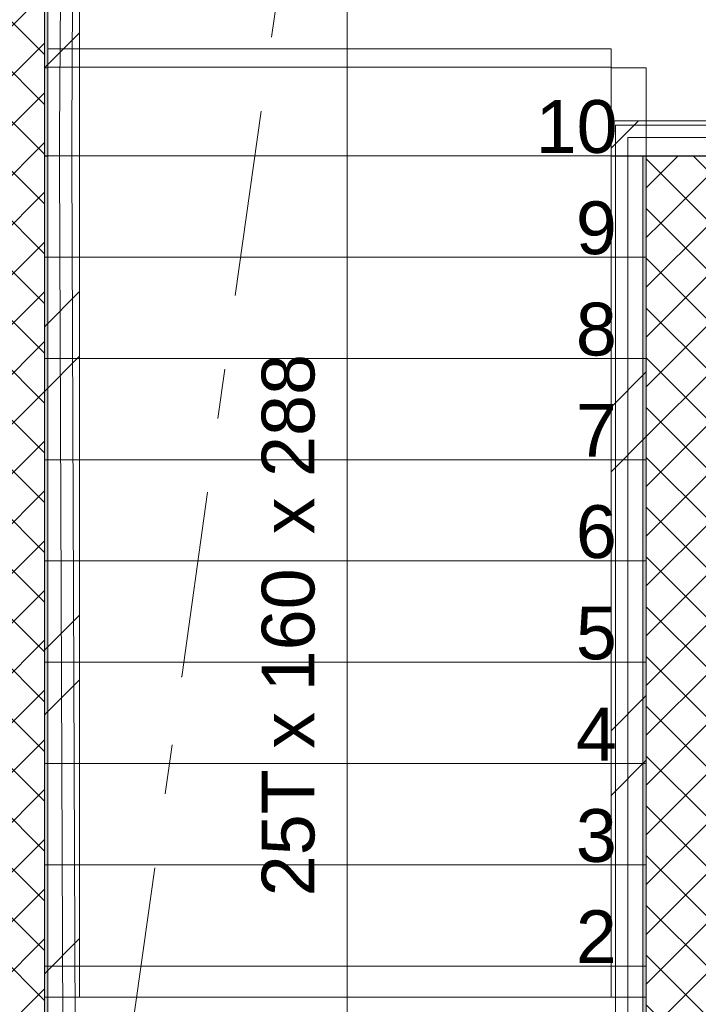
# Model space of a CAD drawing. Header units: millimetres. Extents: x 74467 to 235410, y -65 to 114857.
# Tile 105 of 256: x 93072 to 95001, y 98755 to 101553. Entities that reach past the tile are written whole.
import ezdxf
from ezdxf.enums import TextEntityAlignment as Align

# ---------------------------------------------------------------- set-up
doc = ezdxf.new("R2010")
doc.units = ezdxf.units.MM
doc.header["$MEASUREMENT"] = 0
for name, pattern in [('Katkend topelt', [1093.611073, 529.166651, -211.666656, 141.111112, -211.666656]), ('Punktiir tihe', [176.388884, 0, -176.388884]), ('Wipeout_Contour', [1000, 0, -1000])]:
    doc.linetypes.add(name, pattern=pattern)
for name, color, linetype in [('00 Kunstikonkursi LÜ jaoks asendi 2D', 7, 'Continuous'), ('00 Teljed.AR', 7, 'Continuous'), ('1232 Välisseinad.AR', 7, 'Continuous'), ('1235 Vahelaed.AR', 7, 'Continuous'), ('1237 Trepid.AR', 7, 'Continuous'), ('1311 Siseseinad.AR', 7, 'Continuous'), ('1317 Käsipuud.SA', 7, 'Continuous'), ('1326 Seinapinnad.SA', 7, 'Continuous')]:
    doc.layers.add(name, color=color, linetype=linetype)
doc.styles.add('GENERATED_STYLE_3', font='txt')
pattern_1 = [(45, (0, 0), (-70.71068, 70.71068), []), (135, (0, 0), (70.71068, 70.71068), [])]
pattern_2 = [(45, (0, 0), (-459.6194, 459.6194), []), (45, (-91.9, 91.9), (-459.6194, 459.6194), [])]

# ---------------------------------------------------------------- blocks, each defined once
blk = doc.blocks.new('Slab_24_1', base_point=(93030.2, 94685.9))
at = {"color": 254, "linetype": 'Wipeout_Contour', "lineweight": 0, "ltscale": 1638970.599316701}
blk.add_wipeout([(93142.6, 95485.8), (93030.2, 94685.9), (93142.6, 94685.9), (94852.6, 94685.9), (94852.6, 96965.9), (98742.6, 96965.9), (98742.6, 98575.9), (98742.6, 103085.9), (96832.6, 103085.9), (96832.6, 98575.9), (93142.6, 98575.9), (93142.6, 96965.9)], dxfattribs=at).dxf.layer = '1235 Vahelaed.AR'
blk = doc.blocks.new('Wall_1_1', base_point=(95042.6, 98585.9))
at = {"layer": '1311 Siseseinad.AR', "linetype": 'Continuous', "lineweight": 13, "true_color": 0x50504f}
h = blk.add_hatch(dxfattribs=at)
h.set_pattern_fill('Plokk_õõnesbetoon_0001', color=251, style=0, pattern_type=2)
h.set_pattern_definition(pattern_1)
h.paths.add_polyline_path([(95042.6, 101165.9), (94852.6, 101165.9), (95042.6, 100975.9)])
h = blk.add_hatch(dxfattribs=at)
h.set_pattern_fill('Plokk_õõnesbetoon_0001', color=251, style=0, pattern_type=2)
h.set_pattern_definition(pattern_1)
h.paths.add_polyline_path([(94852.6, 101165.9), (94852.6, 100975.9), (95042.6, 100975.9)])
h = blk.add_hatch(dxfattribs=at)
h.set_pattern_fill('Plokk_õõnesbetoon_0001', color=251, style=0, pattern_type=2)
h.set_pattern_definition(pattern_1)
h.paths.add_polyline_path([(94852.6, 100975.9), (94852.6, 98775.9), (95042.6, 98775.9), (95042.6, 100975.9)])
h = blk.add_hatch(dxfattribs=at)
h.set_pattern_fill('Plokk_õõnesbetoon_0001', color=251, style=0, pattern_type=2)
h.set_pattern_definition(pattern_1)
h.paths.add_polyline_path([(95042.6, 98775.9), (94852.6, 98585.9), (95042.6, 98585.9)])
h = blk.add_hatch(dxfattribs=at)
h.set_pattern_fill('Plokk_õõnesbetoon_0001', color=251, style=0, pattern_type=2)
h.set_pattern_definition(pattern_1)
h.paths.add_polyline_path([(94852.6, 98775.9), (94852.6, 98585.9), (95042.6, 98775.9)])
at = {"layer": '1311 Siseseinad.AR', "color": 7, "linetype": 'Continuous', "lineweight": 13, "flags": 128}
for points in [[(94852.6, 101165.9), (95042.6, 101165.9)], [(94852.6, 98585.9), (95042.6, 98585.9)]]:
    blk.add_lwpolyline(points, dxfattribs=at)
at = {"layer": '1311 Siseseinad.AR', "color": 7, "linetype": 'Continuous', "lineweight": 15, "flags": 128}
for points in [[(94852.6, 101165.9), (94852.6, 98585.9)], [(95042.6, 100765.9), (95042.6, 100975.9)], [(95042.6, 98775.9), (95042.6, 100575.9)]]:
    blk.add_lwpolyline(points, dxfattribs=at)
blk = doc.blocks.new('Wall_16_1', base_point=(96642.6, 101165.3))
at = {"layer": '1311 Siseseinad.AR', "linetype": 'Continuous', "lineweight": 13, "true_color": 0x8c8d8c}
h = blk.add_hatch(dxfattribs=at)
h.set_pattern_fill('Insulatsioon__0001', color=252, style=0, pattern_type=2)
h.set_pattern_definition(pattern_2)
h.paths.add_polyline_path([(94752.6, 101265.3), (94752.6, 101165.3), (94852.6, 101165.3)])
h = blk.add_hatch(dxfattribs=at)
h.set_pattern_fill('Insulatsioon__0001', color=252, style=0, pattern_type=2)
h.set_pattern_definition(pattern_2)
h.paths.add_polyline_path([(94852.6, 101265.3), (94752.6, 101265.3), (94852.6, 101165.3)])
h = blk.add_hatch(dxfattribs=at)
h.set_pattern_fill('Insulatsioon__0001', color=252, style=0, pattern_type=2)
h.set_pattern_definition(pattern_2)
h.paths.add_polyline_path([(96542.6, 101265.3), (94852.6, 101265.3), (94852.6, 101165.3), (96542.6, 101165.3)])
h = blk.add_hatch(dxfattribs=at)
h.set_pattern_fill('Insulatsioon__0001', color=252, style=0, pattern_type=2)
h.set_pattern_definition(pattern_2)
h.paths.add_polyline_path([(96642.6, 101265.3), (96542.6, 101265.3), (96642.6, 101165.3)])
h = blk.add_hatch(dxfattribs=at)
h.set_pattern_fill('Insulatsioon__0001', color=252, style=0, pattern_type=2)
h.set_pattern_definition(pattern_2)
h.paths.add_polyline_path([(96642.6, 101165.3), (96542.6, 101265.3), (96542.6, 101165.3)])
at = {"layer": '1311 Siseseinad.AR', "color": 7, "linetype": 'Continuous', "lineweight": 13, "flags": 128}
for points in [[(94752.6, 101265.3), (94752.6, 101165.3)], [(96642.6, 101165.3), (96642.6, 101265.3)]]:
    blk.add_lwpolyline(points, dxfattribs=at)
at = {"layer": '1311 Siseseinad.AR', "color": 7, "linetype": 'Continuous', "lineweight": 15, "flags": 128}
for points in [[(96542.6, 101265.3), (94752.6, 101265.3)], [(94852.6, 101165.3), (96642.6, 101165.3)]]:
    blk.add_lwpolyline(points, dxfattribs=at)
blk = doc.blocks.new('Wall_17_1', base_point=(94852.6, 101165.3))
at = {"layer": '1311 Siseseinad.AR', "linetype": 'Continuous', "lineweight": 13, "true_color": 0x8c8d8c}
h = blk.add_hatch(dxfattribs=at)
h.set_pattern_fill('Insulatsioon__0001', color=252, style=0, pattern_type=2)
h.set_pattern_definition(pattern_2)
h.paths.add_polyline_path([(94752.6, 101165.3), (94752.6, 98775.9), (94852.6, 98775.9), (94852.6, 101165.3)])
at = {"layer": '1311 Siseseinad.AR', "color": 7, "linetype": 'Continuous', "lineweight": 15, "flags": 128}
for points in [[(94752.6, 101165.3), (94752.6, 98775.9)], [(94852.6, 98775.9), (94852.6, 101165.3)]]:
    blk.add_lwpolyline(points, dxfattribs=at)
at = {"layer": '1311 Siseseinad.AR', "color": 7, "linetype": 'Continuous', "lineweight": 13, "flags": 128}
blk.add_lwpolyline([(94852.6, 98775.9), (94752.6, 98775.9)], dxfattribs=at)
blk = doc.blocks.new('Wall_19_1', base_point=(95229.2, 101165.3))
at = {"layer": '1232 Välisseinad.AR', "linetype": 'Continuous', "lineweight": 13, "true_color": 0x8c8d8c}
h = blk.add_hatch(dxfattribs=at)
h.set_pattern_fill('Insulatsioon__0001', color=252, style=0, pattern_type=2)
h.set_pattern_definition(pattern_2)
h.paths.add_polyline_path([(95229.2, 101265.3), (94852.6, 101265.3), (94852.6, 101165.3), (95229.2, 101165.3)])
at = {"layer": '1232 Välisseinad.AR', "color": 7, "linetype": 'Continuous', "lineweight": 15, "flags": 128}
for points in [[(95229.2, 101265.3), (94852.6, 101265.3)], [(94852.6, 101165.3), (95229.2, 101165.3)]]:
    blk.add_lwpolyline(points, dxfattribs=at)
at = {"layer": '1232 Välisseinad.AR', "color": 7, "linetype": 'Continuous', "lineweight": 13, "flags": 128}
for points in [[(94852.6, 101165.3), (94852.6, 101265.3)], [(95229.2, 101165.3), (95229.2, 101265.3)]]:
    blk.add_lwpolyline(points, dxfattribs=at)
blk = doc.blocks.new('Roof_1_1', base_point=(96542.6, 103205.9))
at = {"layer": '1311 Siseseinad.AR', "color": 7, "linetype": 'Continuous', "lineweight": 13, "flags": 128}
for points in [[(93142.6, 103205.9), (96542.6, 103205.9)], [(93142.6, 101415.6), (93142.6, 103205.9)], [(96542.6, 103205.9), (96542.6, 102895.9)], [(95229.2, 102895.9), (95229.2, 101165.3)], [(96542.6, 102895.9), (95229.2, 102895.9)], [(93152.6, 101469.5), (93152.6, 101415.6)], [(94752.6, 101469.5), (93152.6, 101469.5)], [(94752.6, 101415.6), (94752.6, 101469.5)], [(93152.6, 101415.6), (93142.6, 101415.6)], [(93142.6, 101415.6), (93142.6, 101165.9), (93142.6, 101165.3)], [(93152.6, 101165.3), (93152.6, 101165.9), (93152.6, 101415.6)], [(94852.6, 101415.6), (94752.6, 101415.6)], [(94752.6, 101415.6), (94752.6, 101165.9), (94752.6, 101165.3)], [(94852.6, 101165.3), (94852.6, 101165.9), (94852.6, 101415.6)], [(93152.6, 101165.9), (93142.6, 101165.9)], [(93142.6, 101165.3), (93152.6, 101165.3)], [(94852.6, 101165.9), (94752.6, 101165.9)], [(94752.6, 101165.3), (94852.6, 101165.3)], [(95229.2, 101165.3), (94852.6, 101165.3)]]:
    blk.add_lwpolyline(points, dxfattribs=at)
blk = doc.blocks.new('Wall_33_1', base_point=(92952.6, 102885.9))
at = {"layer": '1311 Siseseinad.AR', "linetype": 'Continuous', "lineweight": 13, "true_color": 0x50504f}
h = blk.add_hatch(dxfattribs=at)
h.set_pattern_fill('Plokk_õõnesbetoon_0001', color=251, style=0, pattern_type=2)
h.set_pattern_definition(pattern_1)
h.paths.add_polyline_path([(92952.6, 102685.9), (92952.6, 95885.9), (93142.6, 95885.9), (93142.6, 102685.9)])
at = {"layer": '1311 Siseseinad.AR', "color": 7, "linetype": 'Continuous', "lineweight": 15, "flags": 128}
blk.add_lwpolyline([(93142.6, 95885.9), (93142.6, 102685.9)], dxfattribs=at)
blk = doc.blocks.new('Roof_4_1', base_point=(94752.6, 101469.5))
at = {"layer": '1311 Siseseinad.AR', "color": 7, "linetype": 'Continuous', "lineweight": 13, "flags": 128}
for points in [[(93152.6, 101469.5), (94752.6, 101469.5)], [(93152.6, 101417.7), (93152.6, 101469.5)], [(94752.6, 101417.7), (94752.6, 101469.5)], [(93152.6, 101417.7), (94752.6, 101417.7)], [(93152.6, 98775.9), (93152.6, 101417.7)], [(94752.6, 101417.7), (94752.6, 98775.9)], [(94752.6, 98775.9), (93152.6, 98775.9)]]:
    blk.add_lwpolyline(points, dxfattribs=at)
blk = doc.blocks.new('Railing_6_1')
at = {"layer": '1317 Käsipuud.SA', "color": 7, "linetype": 'Continuous', "lineweight": 13}
for p, q in [((93194.5, 102766), (93185.5, 101228.4)), ((93194.5, 102766), (93185.5, 101228.4)), ((93220.5, 101228.2), (93229.5, 102765.8)), ((93220.5, 101228.2), (93229.5, 102765.8)), ((93185.4, 101215.9), (93185.3, 101190.9)), ((93185.4, 101215.9), (93185.3, 101190.9)), ((93185.5, 101228.4), (93185.4, 101215.9)), ((93185.5, 101228.4), (93185.4, 101215.9)), ((93220.3, 101190.7), (93220.4, 101215.7)), ((93220.3, 101190.7), (93220.4, 101215.7)), ((93220.4, 101215.7), (93220.5, 101228.2)), ((93220.4, 101215.7), (93220.5, 101228.2)), ((93185.3, 101190.9), (93185.1, 101165.8)), ((93185.3, 101190.9), (93185.1, 101165.8)), ((93220.1, 101165.9), (93220.3, 101190.7)), ((93220.1, 101165.9), (93220.3, 101190.7)), ((93185.1, 101165.8), (93185.1, 101165.7)), ((93185.1, 101165.8), (93185.1, 101165.7)), ((93185.1, 101165.7), (93185.2, 101153.2)), ((93185.1, 101165.7), (93185.2, 101153.2)), ((93220.1, 101165.8), (93220.1, 101165.9)), ((93220.1, 101165.8), (93220.1, 101165.9)), ((93220.2, 101153.4), (93220.1, 101165.8)), ((93220.2, 101153.4), (93220.1, 101165.8)), ((93185.2, 101153.2), (93195.1, 98586)), ((93185.2, 101153.2), (93195.1, 98586)), ((93230.1, 98586.2), (93220.2, 101153.4)), ((93230.1, 98586.2), (93220.2, 101153.4))]:
    blk.add_line(p, q, dxfattribs=at)
blk = doc.blocks.new('Wall_912_1', base_point=(94852.6, 98585.9))
at = {"layer": '1326 Seinapinnad.SA', "linetype": 'Continuous', "lineweight": 0, "true_color": 0xfefefe}
blk.add_hatch(color=7, dxfattribs=at).paths.add_polyline_path([(94852.6, 98585.9), (94852.6, 101165.9), (94842.6, 101165.9), (94842.6, 98585.9)])
at = {"layer": '1326 Seinapinnad.SA', "color": 7, "linetype": 'Continuous', "lineweight": 15, "flags": 128}
for points in [[(94852.6, 101165.9), (94842.6, 101165.9)], [(94842.6, 101165.9), (94842.6, 98585.9)], [(94852.6, 98585.9), (94852.6, 101165.9)]]:
    blk.add_lwpolyline(points, dxfattribs=at)
blk = doc.blocks.new('Wall_913_1', base_point=(93142.6, 98585.9))
at = {"layer": '1326 Seinapinnad.SA', "linetype": 'Continuous', "lineweight": 0, "true_color": 0xfefefe}
blk.add_hatch(color=7, dxfattribs=at).paths.add_polyline_path([(93152.6, 98585.9), (93152.6, 102885.9), (93142.6, 102885.9), (93142.6, 98585.9)])
at = {"layer": '1326 Seinapinnad.SA', "color": 7, "linetype": 'Continuous', "lineweight": 15, "flags": 128}
for points in [[(93142.6, 102885.9), (93142.6, 98585.9)], [(93152.6, 98585.9), (93152.6, 102885.9)]]:
    blk.add_lwpolyline(points, dxfattribs=at)
blk = doc.blocks.new('Stair_7_1')
at = {"layer": '1237 Trepid.AR', "color": 7, "linetype": 'Continuous', "lineweight": 13}
for p, q in [((93142.6, 102885.9), (93142.6, 101165.9)), ((93142.6, 102885.9), (93142.6, 101165.9)), ((94002.6, 101165.9), (94002.6, 102015.9)), ((93142.6, 101165.9), (93142.6, 98575.9)), ((93142.6, 101165.9), (94852.6, 101165.9)), ((93142.6, 101165.9), (94852.6, 101165.9)), ((94852.6, 101165.9), (93142.6, 101165.9)), ((93142.6, 101165.9), (93142.6, 100878.1)), ((93142.6, 101165.9), (94852.6, 101165.9)), ((94002.6, 98863.7), (94002.6, 101165.9)), ((94852.6, 98575.9), (94852.6, 101165.9)), ((94852.6, 101165.9), (95116, 101165.9)), ((94852.6, 100878.1), (94852.6, 101165.9)), ((94852.6, 101165.9), (95116, 101165.9)), ((93142.6, 100878.1), (94852.6, 100878.1)), ((94852.6, 100878.1), (93142.6, 100878.1)), ((93142.6, 100878.1), (93142.6, 100590.3)), ((93142.6, 100878.1), (94852.6, 100878.1)), ((94852.6, 100590.3), (94852.6, 100878.1)), ((93142.6, 100590.3), (94852.6, 100590.3)), ((94852.6, 100590.3), (93142.6, 100590.3)), ((93142.6, 100590.3), (93142.6, 100302.5)), ((93142.6, 100590.3), (94852.6, 100590.3)), ((94852.6, 100302.5), (94852.6, 100590.3)), ((93142.6, 100302.5), (94852.6, 100302.5)), ((94852.6, 100302.5), (93142.6, 100302.5)), ((93142.6, 100302.5), (93142.6, 100014.8)), ((93142.6, 100302.5), (94852.6, 100302.5)), ((94852.6, 100014.8), (94852.6, 100302.5)), ((93142.6, 100014.8), (94852.6, 100014.8)), ((94852.6, 100014.8), (93142.6, 100014.8)), ((93142.6, 100014.8), (93142.6, 99727)), ((93142.6, 100014.8), (94852.6, 100014.8)), ((94852.6, 99727), (94852.6, 100014.8)), ((93142.6, 99727), (94852.6, 99727)), ((94852.6, 99727), (93142.6, 99727)), ((93142.6, 99727), (93142.6, 99439.2)), ((93142.6, 99727), (94852.6, 99727)), ((94852.6, 99439.2), (94852.6, 99727)), ((93142.6, 99439.2), (94852.6, 99439.2)), ((94852.6, 99439.2), (93142.6, 99439.2)), ((93142.6, 99439.2), (93142.6, 99151.4)), ((93142.6, 99439.2), (94852.6, 99439.2)), ((94852.6, 99151.4), (94852.6, 99439.2)), ((93142.6, 99151.4), (94852.6, 99151.4)), ((94852.6, 99151.4), (93142.6, 99151.4)), ((93142.6, 99151.4), (93142.6, 98863.7)), ((93142.6, 99151.4), (94852.6, 99151.4)), ((94852.6, 98863.7), (94852.6, 99151.4)), ((93142.6, 98863.7), (94852.6, 98863.7)), ((94852.6, 98863.7), (93142.6, 98863.7)), ((93142.6, 98863.7), (93142.6, 98575.9)), ((93142.6, 98863.7), (94852.6, 98863.7)), ((94002.6, 98575.9), (94002.6, 98863.7)), ((94852.6, 98575.9), (94852.6, 98863.7))]:
    blk.add_line(p, q, dxfattribs=at)
at = {"layer": '1237 Trepid.AR', "color": 251, "lineweight": 13, "char_height": 150, "attachment_point": 4, "style": 'GENERATED_STYLE_3'}
for s, insert in [('\\A1;{\\pql;\\fArial|b0|i0|c0|p34;10}', (94538.3, 101248.2)), ('\\A1;{\\pql;\\fArial|b0|i0|c0|p34;9}', (94652.7, 100960.4)), ('\\A1;{\\pql;\\fArial|b0|i0|c0|p34;8}', (94652.7, 100672.6)), ('\\A1;{\\pql;\\fArial|b0|i0|c0|p34;7}', (94652.7, 100386.1)), ('\\A1;{\\pql;\\fArial|b0|i0|c0|p34;6}', (94652.7, 100097.1)), ('\\A1;{\\pql;\\fArial|b0|i0|c0|p34;5}', (94652.7, 99809.3)), ('\\A1;{\\pql;\\fArial|b0|i0|c0|p34;4}', (94652.7, 99522.8)), ('\\A1;{\\pql;\\fArial|b0|i0|c0|p34;3}', (94652.7, 99233.7)), ('\\A1;{\\pql;\\fArial|b0|i0|c0|p34;2}', (94652.7, 98947.2))]:
    blk.add_mtext(s, dxfattribs=dict(at, insert=insert))
at = {"layer": '1237 Trepid.AR', "color": 251, "lineweight": 13, "insert": (93953.7, 99870.9), "char_height": 150, "attachment_point": 8, "rotation": 90, "style": 'GENERATED_STYLE_3'}
blk.add_mtext('\\A1;{\\pqc;\\pt0,15000;\\fArial|b0|i0|c0|p34;25T x \\fArial|b0|i0|c0|p34;160\\fArial|b0|i0|c0|p34;\\A1{\\H.66x;\\S^  ;}\\fArial|b0|i0|c0|p34;\\fArial|b0|i0|c0|p34; x \\fArial|b0|i0|c0|p34;288\\fArial|b0|i0|c0|p34;\\A1{\\H.66x;\\S^  ;}\\fArial|b0|i0|c0|p34;\\fArial|b0|i0|c0|p34;\\fArial|b0|i0|c0|p34;\\fArial|b0|i0|c0|p34;\\A1{\\H.66x;\\S^  ;}\\fArial|b0|i0|c0|p34;}', dxfattribs=at)
blk = doc.blocks.new('Wall_927_1', base_point=(93142.6, 98775.9))
at = {"layer": '1311 Siseseinad.AR', "linetype": 'Continuous', "lineweight": 13, "true_color": 0x8c8d8c}
h = blk.add_hatch(dxfattribs=at)
h.set_pattern_fill('Insulatsioon__0001', color=252, style=0, pattern_type=2)
h.set_pattern_definition(pattern_2)
h.paths.add_polyline_path([(93242.6, 98775.9), (93242.6, 103260.9), (93142.6, 103260.9), (93142.6, 98775.9)])
at = {"layer": '1311 Siseseinad.AR', "color": 7, "linetype": 'Continuous', "lineweight": 15, "flags": 128}
for points in [[(93242.6, 98775.9), (93242.6, 103260.9)], [(93142.6, 102685.9), (93142.6, 98775.9)]]:
    blk.add_lwpolyline(points, dxfattribs=at)
at = {"layer": '1311 Siseseinad.AR', "color": 7, "linetype": 'Continuous', "lineweight": 13, "flags": 128}
blk.add_lwpolyline([(93142.6, 98775.9), (93242.6, 98775.9)], dxfattribs=at)
blk = doc.blocks.new('Railing_14_1')
at = {"layer": '1317 Käsipuud.SA', "color": 7, "linetype": 'Continuous', "lineweight": 13}
for p, q in [((94816, 101253.4), (94765.1, 101253.4)), ((94765.1, 101253.4), (94765.1, 101235.9)), ((94816, 101253.4), (94765.1, 101253.4)), ((94765.1, 101253.4), (94765.1, 101235.9)), ((94816.8, 101253.4), (94816, 101253.4)), ((94816.8, 101253.4), (94816, 101253.4)), ((94822.4, 101253.4), (94816.8, 101253.4)), ((94822.4, 101253.4), (94816.8, 101253.4)), ((94829.4, 101253.4), (94822.4, 101253.4)), ((94829.4, 101253.4), (94822.4, 101253.4)), ((94836.8, 101253.4), (94829.4, 101253.4)), ((94836.8, 101253.4), (94829.4, 101253.4)), ((94844.2, 101253.4), (94836.8, 101253.4)), ((94844.2, 101253.4), (94836.8, 101253.4)), ((94851, 101253.4), (94844.2, 101253.4)), ((94851, 101253.4), (94844.2, 101253.4)), ((94868.1, 101253.4), (94851, 101253.4)), ((94868.1, 101253.4), (94851, 101253.4)), ((96542.9, 101253.4), (94868.1, 101253.4)), ((96542.9, 101253.4), (94868.1, 101253.4)), ((96555.5, 101253.4), (96542.9, 101253.4)), ((96555.5, 101253.4), (96542.9, 101253.4)), ((96556.4, 101253.4), (96555.5, 101253.4)), ((96556.4, 101253.4), (96555.5, 101253.4)), ((96580.7, 101253.4), (96556.4, 101253.4)), ((96580.7, 101253.4), (96556.4, 101253.4)), ((96606, 101253.4), (96580.7, 101253.4)), ((96606, 101253.4), (96580.7, 101253.4)), ((96618.6, 101253.4), (96606, 101253.4)), ((96618.6, 101253.4), (96606, 101253.4)), ((96875, 101253.4), (96618.6, 101253.4)), ((96875, 101253.4), (96618.6, 101253.4)), ((96892.4, 101253.4), (96875, 101253.4)), ((96892.4, 101253.4), (96875, 101253.4)), ((96909.8, 101253.4), (96892.4, 101253.4)), ((96909.8, 101253.4), (96892.4, 101253.4)), ((96910, 101203), (96909.8, 101253.4)), ((96910, 101203), (96909.8, 101253.4)), ((94765.1, 101235.9), (94765.1, 101218.8)), ((94765.1, 101235.9), (94765.1, 101218.8)), ((94765.1, 101218.8), (94765.1, 98600.7)), ((94765.1, 101218.8), (94765.1, 98600.7)), ((94800.1, 98600.7), (94800.1, 101218.4)), ((94800.1, 101218.4), (94816, 101218.4)), ((94800.1, 98600.7), (94800.1, 101218.4)), ((94800.1, 101218.4), (94816, 101218.4)), ((94816, 101218.4), (94816.8, 101218.4)), ((94816, 101218.4), (94816.8, 101218.4)), ((94816.8, 101218.4), (94822.4, 101218.4)), ((94816.8, 101218.4), (94822.4, 101218.4)), ((94822.4, 101218.4), (94829.4, 101218.4)), ((94822.4, 101218.4), (94829.4, 101218.4)), ((94829.4, 101218.4), (94836.8, 101218.4)), ((94829.4, 101218.4), (94836.8, 101218.4)), ((94836.8, 101218.4), (94844.2, 101218.4)), ((94836.8, 101218.4), (94844.2, 101218.4)), ((94844.2, 101218.4), (94851, 101218.4)), ((94844.2, 101218.4), (94851, 101218.4)), ((94851, 101218.4), (94868.1, 101218.4)), ((94851, 101218.4), (94868.1, 101218.4)), ((94868.1, 101218.4), (96542.9, 101218.4)), ((94868.1, 101218.4), (96542.9, 101218.4)), ((96542.9, 101218.4), (96555.5, 101218.4)), ((96542.9, 101218.4), (96555.5, 101218.4)), ((96555.5, 101218.4), (96556.4, 101218.4)), ((96555.5, 101218.4), (96556.4, 101218.4)), ((96556.4, 101218.4), (96580.7, 101218.4)), ((96556.4, 101218.4), (96580.7, 101218.4)), ((96580.7, 101218.4), (96606, 101218.4)), ((96580.7, 101218.4), (96606, 101218.4)), ((96606, 101218.4), (96618.6, 101218.4)), ((96606, 101218.4), (96618.6, 101218.4)), ((96618.6, 101218.4), (96875, 101218.4)), ((96618.6, 101218.4), (96875, 101218.4)), ((96875, 101218.4), (96875, 101202.9)), ((96875, 101218.4), (96875, 101202.9)), ((96875, 101202.9), (96875, 101201.1)), ((96875, 101202.9), (96875, 101201.1)), ((96875, 101201.1), (96875, 101196.3)), ((96875, 101201.1), (96875, 101196.3)), ((96875, 101196.3), (96875.1, 101189)), ((96875, 101196.3), (96875.1, 101189)), ((96875.1, 101189), (96875.1, 101181.3)), ((96875.1, 101189), (96875.1, 101181.3)), ((96910, 101201.3), (96910, 101203)), ((96910, 101201.3), (96910, 101203)), ((96910, 101196.5), (96910, 101201.3)), ((96910, 101196.5), (96910, 101201.3)), ((96910.1, 101189.2), (96910, 101196.5)), ((96910.1, 101189.2), (96910, 101196.5)), ((96910.1, 101181.4), (96910.1, 101189.2)), ((96910.1, 101181.4), (96910.1, 101189.2)), ((96875.1, 101181.3), (96875.1, 101173.6)), ((96875.1, 101181.3), (96875.1, 101173.6)), ((96875.1, 101173.6), (96875.2, 101166.4)), ((96875.1, 101173.6), (96875.2, 101166.4)), ((96875.2, 101166.4), (96875.3, 101149.1)), ((96875.2, 101166.4), (96875.3, 101149.1)), ((96910.1, 101173.8), (96910.1, 101181.4)), ((96910.1, 101173.8), (96910.1, 101181.4)), ((96910.2, 101166.6), (96910.1, 101173.8)), ((96910.2, 101166.6), (96910.1, 101173.8)), ((96910.3, 101149.2), (96910.2, 101166.6)), ((96910.3, 101149.2), (96910.2, 101166.6)), ((96875.3, 101149.1), (96885.1, 98886.1)), ((96875.3, 101149.1), (96885.1, 98886.1)), ((96920.1, 98886.3), (96910.3, 101149.2)), ((96920.1, 98886.3), (96910.3, 101149.2)), ((96885.1, 98886.1), (96885.1, 98873.6)), ((96885.1, 98886.1), (96885.1, 98873.6)), ((96885.1, 98873.6), (96885.1, 98873.6)), ((96885.1, 98873.6), (96885.1, 98848.7)), ((96885.1, 98873.6), (96885.1, 98873.6)), ((96885.1, 98873.6), (96885.1, 98848.7)), ((96920.1, 98873.7), (96920.1, 98886.3)), ((96920.1, 98873.7), (96920.1, 98886.3)), ((96920.1, 98848.7), (96920.1, 98873.7)), ((96920.1, 98873.7), (96920.1, 98873.7)), ((96920.1, 98848.7), (96920.1, 98873.7)), ((96920.1, 98873.7), (96920.1, 98873.7)), ((96885.1, 98848.7), (96885.1, 98823.7)), ((96885.1, 98848.7), (96885.1, 98823.7)), ((96920.1, 98823.7), (96920.1, 98848.7)), ((96920.1, 98823.7), (96920.1, 98848.7)), ((96885.1, 98823.7), (96885.1, 98823.7)), ((96885.1, 98823.7), (96885.1, 98811.2)), ((96885.1, 98823.7), (96885.1, 98823.7)), ((96885.1, 98823.7), (96885.1, 98811.2)), ((96885.1, 98811.2), (96885.1, 98585.9)), ((96885.1, 98811.2), (96885.1, 98585.9)), ((96920.1, 98811.1), (96920.1, 98823.7)), ((96920.1, 98823.7), (96920.1, 98823.7)), ((96920.1, 98811.1), (96920.1, 98823.7)), ((96920.1, 98823.7), (96920.1, 98823.7)), ((96920.1, 98585.9), (96920.1, 98811.1)), ((96920.1, 98585.9), (96920.1, 98811.1)), ((94765.1, 98600.7), (94765.1, 98582.9)), ((94765.1, 98600.7), (94765.1, 98582.9)), ((94800.1, 98582.9), (94800.1, 98600.7)), ((94800.1, 98582.9), (94800.1, 98600.7)), ((96885.1, 98585.9), (96920.1, 98585.9)), ((96885.1, 98585.9), (96885.1, 98535.9)), ((96920.1, 98535.9), (96920.1, 98585.9)), ((94765.1, 98582.9), (94765.1, 98575.6)), ((94765.1, 98582.9), (94765.1, 98575.6)), ((94765.1, 98575.6), (94765.1, 98567.9)), ((94765.1, 98575.6), (94765.1, 98567.9)), ((94765.1, 98567.9), (94765.1, 98549.7)), ((94765.1, 98567.9), (94765.1, 98549.7)), ((94800.1, 98575.6), (94800.1, 98582.9)), ((94800.1, 98575.6), (94800.1, 98582.9)), ((94800.1, 98567.9), (94800.1, 98575.6)), ((94800.1, 98567.9), (94800.1, 98575.6)), ((94800.1, 98552), (94800.1, 98567.9)), ((94800.1, 98552), (94800.1, 98567.9)), ((94765.1, 98549.7), (94765.8, 98545)), ((94765.1, 98549.7), (94765.8, 98545)), ((94765.8, 98545), (94766.5, 98539.8)), ((94765.8, 98545), (94766.5, 98539.8)), ((94766.5, 98539.8), (94770.8, 98529.5)), ((94766.5, 98539.8), (94770.8, 98529.5)), ((94770.8, 98529.5), (94777.6, 98520.7)), ((94770.8, 98529.5), (94777.6, 98520.7)), ((94800.5, 98549.6), (94800.1, 98552)), ((94800.5, 98549.6), (94800.1, 98552)), ((94800.5, 98549), (94800.5, 98549.6)), ((94800.5, 98549), (94800.5, 98549.6)), ((94801.3, 98547.2), (94800.5, 98549)), ((94801.3, 98547.2), (94800.5, 98549)), ((94802.5, 98545.7), (94801.3, 98547.2)), ((94802.5, 98545.7), (94801.3, 98547.2)), ((94804, 98544.5), (94802.5, 98545.7)), ((94804, 98544.5), (94802.5, 98545.7)), ((94805.8, 98543.8), (94804, 98544.5)), ((94805.8, 98543.8), (94804, 98544.5)), ((94808.9, 98543.4), (94805.8, 98543.8)), ((94808.9, 98543.4), (94805.8, 98543.8)), ((94825.6, 98543.4), (94808.9, 98543.4)), ((94825.6, 98543.4), (94808.9, 98543.4)), ((94986, 98543.4), (94825.6, 98543.4)), ((94986, 98543.4), (94825.6, 98543.4)), ((94986, 98508.4), (94986, 98543.4)), ((95036, 98543.4), (94986, 98543.4)), ((95036, 98508.4), (95036, 98543.4)), ((96885.1, 98535.9), (96920.1, 98535.9)), ((94777.6, 98520.7), (94786.4, 98513.9)), ((94777.6, 98520.7), (94786.4, 98513.9)), ((94786.4, 98513.9), (94796.7, 98509.7)), ((94786.4, 98513.9), (94796.7, 98509.7)), ((94796.7, 98509.7), (94806.7, 98508.4)), ((94796.7, 98509.7), (94806.7, 98508.4)), ((94806.7, 98508.4), (94807.8, 98508.4)), ((94806.7, 98508.4), (94807.8, 98508.4)), ((94807.8, 98508.4), (94825.6, 98508.4)), ((94807.8, 98508.4), (94825.6, 98508.4)), ((94825.6, 98508.4), (94986, 98508.4)), ((94825.6, 98508.4), (94986, 98508.4)), ((94986, 98508.4), (95036, 98508.4))]:
    blk.add_line(p, q, dxfattribs=at)
blk = doc.blocks.new('Standard grid marker_13')
at = {"layer": '00 Teljed.AR', "color": 252, "linetype": 'Katkend topelt', "lineweight": 13, "true_color": 0x8c8d8c}
for p, q in [((8346.3, 0), (48793.5, 0)), ((48793.5, 0), (57139.8, 0))]:
    blk.add_line(p, q, dxfattribs=at)
blk.add_point((48793.5, 0), dxfattribs=at)
blk.add_point((48793.5, 0), dxfattribs=at)
at = {"layer": '00 Teljed.AR', "color": 252, "lineweight": 13, "true_color": 0x8c8d8c, "style": 'GENERATED_STYLE_3'}
for tag, p in [('AC_MarkerText_1_0', (-55.7, -25.4)), ('AC_MarkerText_1_1', (57484.1, -25.4))]:
    blk.add_attdef(tag, text='', height=200, rotation=278, dxfattribs=at).set_placement(p, align=Align.TOP_CENTER)

msp = doc.modelspace()

# ---------------------------------------------------------------- block references
at = {"layer": '1235 Vahelaed.AR', "color": 7, "linetype": 'Continuous', "lineweight": 13}
msp.add_blockref('Slab_24_1', (93030.2, 94685.9), dxfattribs=at)

# ---------------------------------------------------------------- next in the draw order: block references
at = {"layer": '1232 Välisseinad.AR', "color": 7, "lineweight": 15}
msp.add_blockref('Wall_19_1', (95229.2, 101165.3), dxfattribs=at)
at = {"layer": '1311 Siseseinad.AR', "color": 7, "linetype": 'Continuous', "lineweight": 13}
msp.add_blockref('Roof_1_1', (96542.6, 103205.9), dxfattribs=at)
at = {"layer": '1311 Siseseinad.AR', "color": 7, "lineweight": 15}
for name, p in [('Wall_16_1', (96642.6, 101165.3)), ('Wall_17_1', (94852.6, 101165.3)), ('Wall_1_1', (95042.6, 98585.9))]:
    msp.add_blockref(name, p, dxfattribs=at)

# ---------------------------------------------------------------- next in the draw order: wipeouts: each hides what was drawn before it
at = {"color": 254, "linetype": 'Wipeout_Contour', "lineweight": 0, "ltscale": 1106957.325690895}
msp.add_wipeout([(86371.6, 105811.4), (85252, 103464.9), (118693.5, 103518.1), (139774.1, 103480.6), (139783.7, 82997), (142852.8, 81554), (142830.8, 105959.2)], dxfattribs=at).dxf.layer = '00 Kunstikonkursi LÜ jaoks asendi 2D'

# ---------------------------------------------------------------- next in the draw order: block references
at = {"layer": '00 Teljed.AR', "color": 7, "linetype": 'Continuous', "lineweight": 13, "zscale": 1000, "rotation": 82.0000000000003}
msp.add_blockref('Standard grid marker_13', (86741.9, 51367.4), dxfattribs=at)
at = {"layer": '1237 Trepid.AR', "color": 7, "linetype": 'Punktiir tihe', "lineweight": 13}
msp.add_blockref('Stair_7_1', (0, 0), dxfattribs=at)
at = {"layer": '1311 Siseseinad.AR', "color": 7, "lineweight": 15}
for name, p in [('Wall_927_1', (93142.6, 98775.9)), ('Wall_33_1', (92952.6, 102885.9))]:
    msp.add_blockref(name, p, dxfattribs=at)
at = {"layer": '1311 Siseseinad.AR', "color": 7, "linetype": 'Continuous', "lineweight": 13}
msp.add_blockref('Roof_4_1', (94752.6, 101469.5), dxfattribs=at)
at = {"layer": '1317 Käsipuud.SA', "color": 7, "linetype": 'Continuous', "lineweight": 13}
for name in ['Railing_6_1', 'Railing_14_1']:
    msp.add_blockref(name, (0, 0), dxfattribs=at)
at = {"layer": '1326 Seinapinnad.SA', "color": 7, "lineweight": 15}
for name, p in [('Wall_913_1', (93142.6, 98585.9)), ('Wall_912_1', (94852.6, 98585.9))]:
    msp.add_blockref(name, p, dxfattribs=at)

doc.saveas('drawing.dxf')
